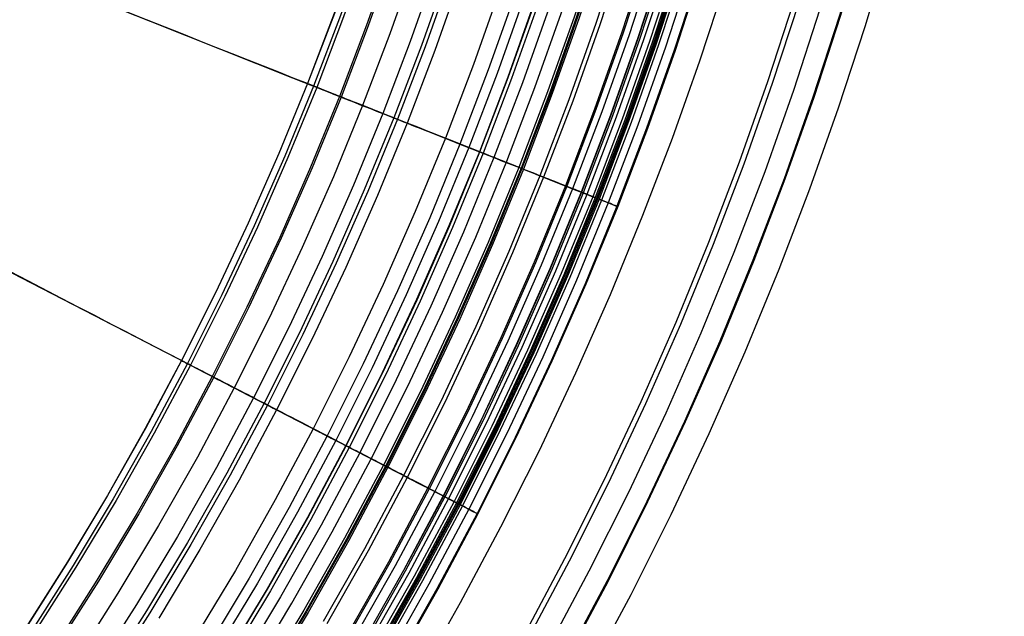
# Model space of a CAD drawing. Header units: millimetres. Extents: x -14 to 488, y -50 to 50.
# Tile 144 of 256: x 324 to 334, y -17 to -11. Entities that reach past the tile are written whole.
import ezdxf

# ---------------------------------------------------------------- set-up
doc = ezdxf.new("R2010")
doc.units = ezdxf.units.MM
doc.header["$MEASUREMENT"] = 0
doc.layers.add('Default', color=7, linetype='Continuous')

msp = doc.modelspace()

# ---------------------------------------------------------------- linework, layer by layer
at = {"layer": 'Default'}
for points in [[(330.767, 0), (330.759, -0.732), (330.734, -1.47), (330.693, -2.214), (330.634, -2.963), (330.557, -3.717), (330.462, -4.475), (330.349, -5.236), (330.217, -6), (330.065, -6.767), (329.895, -7.535), (329.704, -8.304), (329.494, -9.074), (329.264, -9.842), (329.014, -10.61), (328.743, -11.375), (328.452, -12.138), (328.14, -12.897), (327.808, -13.652), (327.456, -14.402), (327.083, -15.146), (326.69, -15.882), (326.277, -16.612), (325.844, -17.333)], [(326.099, -17.479), (326.531, -16.76), (326.945, -16.029), (327.341, -15.289), (327.718, -14.539), (328.075, -13.779), (328.414, -13.011), (328.733, -12.234), (329.02, -11.482), (329.289, -10.722), (329.54, -9.956), (329.772, -9.184), (329.985, -8.407), (330.18, -7.625), (330.355, -6.839), (330.511, -6.048), (330.641, -5.299), (330.754, -4.547), (330.849, -3.793), (330.927, -3.037), (330.988, -2.279), (331.031, -1.52), (331.057, -0.76), (331.066, 0)], [(326.099, -17.479), (326.531, -16.76), (326.945, -16.029), (327.341, -15.289), (327.718, -14.539), (328.075, -13.779), (328.414, -13.011), (328.733, -12.234), (329.02, -11.482), (329.289, -10.722), (329.54, -9.956), (329.772, -9.184), (329.985, -8.407), (330.18, -7.625), (330.355, -6.839), (330.511, -6.048), (330.641, -5.299), (330.754, -4.547), (330.849, -3.793), (330.927, -3.037), (330.988, -2.279), (331.031, -1.52), (331.057, -0.76), (331.066, 0)], [(331.202, 0), (331.194, -0.742), (331.169, -1.489), (331.126, -2.243), (331.067, -3.002), (330.989, -3.766), (330.893, -4.534), (330.778, -5.305), (330.644, -6.079), (330.491, -6.856), (330.318, -7.634), (330.125, -8.414), (329.912, -9.193), (329.679, -9.972), (329.425, -10.75), (329.151, -11.525), (328.856, -12.298), (328.54, -13.067), (328.204, -13.832), (327.847, -14.592), (327.469, -15.345), (327.071, -16.092), (326.653, -16.831), (326.214, -17.561)], [(331.252, 0), (331.244, -0.743), (331.219, -1.492), (331.177, -2.247), (331.117, -3.007), (331.039, -3.771), (330.943, -4.541), (330.828, -5.313), (330.694, -6.089), (330.54, -6.867), (330.367, -7.646), (330.174, -8.426), (329.961, -9.207), (329.727, -9.987), (329.473, -10.766), (329.198, -11.543), (328.903, -12.317), (328.587, -13.087), (328.25, -13.853), (327.893, -14.614), (327.514, -15.368), (327.116, -16.116), (326.697, -16.856), (326.257, -17.588)], [(331.434, 0), (331.426, -0.747), (331.4, -1.5), (331.358, -2.259), (331.298, -3.023), (331.219, -3.792), (331.123, -4.565), (331.007, -5.342), (330.872, -6.122), (330.718, -6.904), (330.544, -7.687), (330.35, -8.472), (330.135, -9.257), (329.9, -10.041), (329.645, -10.824), (329.369, -11.605), (329.072, -12.384), (328.754, -13.158), (328.415, -13.928), (328.056, -14.693), (327.675, -15.452), (327.275, -16.204), (326.853, -16.948)], [(331.73, 0), (331.721, -0.753), (331.696, -1.513), (331.653, -2.279), (331.592, -3.05), (331.513, -3.825), (331.416, -4.605), (331.299, -5.389), (331.163, -6.176), (331.007, -6.964), (330.832, -7.755), (330.636, -8.547), (330.42, -9.338), (330.183, -10.13), (329.925, -10.92), (329.646, -11.707), (329.347, -12.492), (329.026, -13.274), (328.684, -14.051), (328.322, -14.822), (327.938, -15.588), (327.534, -16.346), (327.109, -17.097)], [(331.793, 0), (331.785, -0.755), (331.759, -1.516), (331.716, -2.283), (331.655, -3.055), (331.576, -3.832), (331.478, -4.614), (331.362, -5.399), (331.225, -6.187), (331.069, -6.977), (330.893, -7.77), (330.697, -8.563), (330.48, -9.356), (330.243, -10.149), (329.985, -10.94), (329.706, -11.729), (329.406, -12.516), (329.084, -13.299), (328.742, -14.077), (328.379, -14.85), (327.994, -15.617), (327.589, -16.377), (327.163, -17.129)], [(331.91, 0), (331.902, -0.757), (331.876, -1.521), (331.833, -2.291), (331.772, -3.066), (331.693, -3.846), (331.595, -4.63), (331.478, -5.418), (331.341, -6.208), (331.184, -7.002), (331.008, -7.796), (330.811, -8.592), (330.593, -9.388), (330.355, -10.184), (330.096, -10.978), (329.816, -11.77), (329.515, -12.559), (329.192, -13.345), (328.849, -14.126), (328.484, -14.901), (328.099, -15.671), (327.692, -16.433), (327.265, -17.188)], [(331.951, 0), (331.942, -0.758), (331.917, -1.523), (331.874, -2.293), (331.813, -3.069), (331.733, -3.85), (331.635, -4.635), (331.517, -5.424), (331.38, -6.216), (331.224, -7.01), (331.047, -7.806), (330.85, -8.602), (330.632, -9.399), (330.394, -10.196), (330.134, -10.991), (329.854, -11.784), (329.552, -12.574), (329.23, -13.36), (328.886, -14.142), (328.521, -14.919), (328.135, -15.689), (327.728, -16.453), (327.3, -17.208)], [(332.015, 0), (332.007, -0.76), (331.981, -1.526), (331.938, -2.298), (331.877, -3.075), (331.797, -3.857), (331.699, -4.644), (331.581, -5.434), (331.444, -6.227), (331.287, -7.023), (331.11, -7.82), (330.912, -8.619), (330.694, -9.417), (330.455, -10.215), (330.195, -11.011), (329.914, -11.806), (329.612, -12.598), (329.289, -13.386), (328.944, -14.169), (328.579, -14.947), (328.192, -15.719), (327.784, -16.484), (327.355, -17.241)], [(332.044, 0), (332.036, -0.76), (332.01, -1.527), (331.967, -2.3), (331.906, -3.078), (331.826, -3.861), (331.727, -4.648), (331.61, -5.439), (331.472, -6.233), (331.315, -7.029), (331.138, -7.827), (330.94, -8.626), (330.722, -9.425), (330.483, -10.223), (330.223, -11.021), (329.942, -11.816), (329.639, -12.608), (329.316, -13.397), (328.971, -14.181), (328.605, -14.96), (328.218, -15.732), (327.809, -16.498), (327.38, -17.255)], [(332.058, 0), (332.049, -0.761), (332.024, -1.528), (331.98, -2.301), (331.919, -3.079), (331.839, -3.862), (331.741, -4.65), (331.623, -5.441), (331.486, -6.235), (331.329, -7.032), (331.151, -7.83), (330.953, -8.629), (330.735, -9.429), (330.496, -10.228), (330.236, -11.025), (329.954, -11.821), (329.652, -12.613), (329.328, -13.402), (328.983, -14.187), (328.617, -14.966), (328.23, -15.738), (327.821, -16.504), (327.392, -17.262)], [(332.112, 0), (332.104, -0.762), (332.078, -1.53), (332.035, -2.304), (331.974, -3.084), (331.894, -3.868), (331.795, -4.657), (331.677, -5.45), (331.539, -6.245), (331.382, -7.043), (331.204, -7.843), (331.006, -8.643), (330.788, -9.444), (330.548, -10.244), (330.287, -11.043), (330.006, -11.839), (329.703, -12.633), (329.378, -13.424), (329.033, -14.209), (328.666, -14.989), (328.278, -15.763), (327.869, -16.53), (327.439, -17.29)], [(332.29, 0), (332.282, -0.766), (332.256, -1.538), (332.212, -2.316), (332.151, -3.1), (332.07, -3.888), (331.971, -4.681), (331.852, -5.478), (331.714, -6.277), (331.556, -7.079), (331.377, -7.883), (331.178, -8.688), (330.958, -9.493), (330.718, -10.297), (330.456, -11.1), (330.172, -11.901), (329.868, -12.699), (329.542, -13.493), (329.195, -14.283), (328.826, -15.067), (328.436, -15.845), (328.025, -16.616), (327.593, -17.379)], [(327.827, -17.516), (328.259, -16.753), (328.673, -15.979), (329.066, -15.195), (329.44, -14.401), (329.794, -13.598), (330.127, -12.787), (330.428, -12), (330.709, -11.206), (330.971, -10.405), (331.214, -9.599), (331.436, -8.787), (331.64, -7.969), (331.823, -7.147), (331.986, -6.321), (332.122, -5.538), (332.24, -4.752), (332.339, -3.964), (332.421, -3.174), (332.484, -2.382), (332.53, -1.589), (332.557, -0.794), (332.566, 0)], [(327.827, -17.516), (328.259, -16.753), (328.673, -15.979), (329.066, -15.195), (329.44, -14.401), (329.794, -13.598), (330.127, -12.787), (330.428, -12), (330.709, -11.206), (330.971, -10.405), (331.214, -9.599), (331.436, -8.787), (331.64, -7.969), (331.823, -7.147), (331.986, -6.321), (332.122, -5.538), (332.24, -4.752), (332.339, -3.964), (332.421, -3.174), (332.484, -2.382), (332.53, -1.589), (332.557, -0.794), (332.566, 0)], [(333.291, 0), (333.283, -0.788), (333.256, -1.583), (333.211, -2.383), (333.148, -3.19), (333.065, -4.001), (332.963, -4.817), (332.841, -5.637), (332.699, -6.46), (332.536, -7.285), (332.352, -8.112), (332.147, -8.94), (331.921, -9.768), (331.673, -10.596), (331.404, -11.422), (331.112, -12.246), (330.799, -13.067), (330.464, -13.885), (330.106, -14.697), (329.727, -15.504), (329.325, -16.305), (328.902, -17.098)], [(333.343, 0), (333.334, -0.789), (333.307, -1.585), (333.263, -2.387), (333.199, -3.194), (333.116, -4.007), (333.014, -4.824), (332.892, -5.645), (332.749, -6.469), (332.586, -7.295), (332.402, -8.124), (332.197, -8.953), (331.97, -9.782), (331.722, -10.611), (331.452, -11.439), (331.16, -12.264), (330.847, -13.086), (330.511, -13.905), (330.153, -14.719), (329.773, -15.527), (329.371, -16.329), (328.947, -17.123)], [(333.57, 0), (333.562, -0.794), (333.535, -1.595), (333.49, -2.402), (333.426, -3.215), (333.342, -4.033), (333.24, -4.855), (333.117, -5.681), (332.973, -6.51), (332.809, -7.342), (332.624, -8.176), (332.417, -9.01), (332.189, -9.845), (331.94, -10.679), (331.668, -11.512), (331.374, -12.342), (331.058, -13.17), (330.72, -13.994), (330.36, -14.813), (329.978, -15.626), (329.573, -16.433), (329.147, -17.233)], [(333.781, 0), (333.772, -0.799), (333.745, -1.604), (333.7, -2.416), (333.635, -3.234), (333.552, -4.056), (333.448, -4.884), (333.324, -5.715), (333.18, -6.549), (333.015, -7.385), (332.829, -8.224), (332.621, -9.063), (332.392, -9.903), (332.14, -10.742), (331.867, -11.58), (331.572, -12.415), (331.254, -13.248), (330.914, -14.076), (330.552, -14.9), (330.167, -15.718), (329.76, -16.53), (329.331, -17.334)], [(333.79, 0), (333.781, -0.799), (333.754, -1.605), (333.709, -2.417), (333.645, -3.235), (333.561, -4.058), (333.457, -4.885), (333.333, -5.716), (333.189, -6.55), (333.024, -7.387), (332.838, -8.226), (332.63, -9.066), (332.401, -9.905), (332.149, -10.745), (331.876, -11.583), (331.58, -12.418), (331.263, -13.251), (330.923, -14.08), (330.56, -14.904), (330.175, -15.722), (329.769, -16.534), (329.34, -17.339)], [(329.97, 0), (329.962, -0.714), (329.938, -1.435), (329.898, -2.16), (329.84, -2.891), (329.765, -3.627), (329.673, -4.367), (329.562, -5.11), (329.433, -5.855), (329.286, -6.603), (329.119, -7.353), (328.933, -8.104), (328.728, -8.854), (328.504, -9.605), (328.259, -10.354), (327.995, -11.101), (327.711, -11.845), (327.407, -12.586), (327.083, -13.322), (326.739, -14.054), (326.375, -14.78), (325.992, -15.499), (325.589, -16.21), (325.167, -16.914)], [(330.392, 0), (330.384, -0.724), (330.359, -1.453), (330.318, -2.189), (330.26, -2.929), (330.184, -3.674), (330.09, -4.424), (329.978, -5.176), (329.847, -5.932), (329.698, -6.69), (329.529, -7.449), (329.341, -8.21), (329.133, -8.97), (328.906, -9.73), (328.658, -10.489), (328.39, -11.246), (328.103, -12), (327.795, -12.75), (327.466, -13.497), (327.118, -14.238), (326.75, -14.973), (326.361, -15.702), (325.953, -16.423), (325.525, -17.135)], [(330.552, 0), (330.544, -0.727), (330.52, -1.46), (330.478, -2.2), (330.42, -2.944), (330.344, -3.693), (330.249, -4.446), (330.137, -5.202), (330.005, -5.961), (329.855, -6.723), (329.686, -7.486), (329.497, -8.25), (329.288, -9.014), (329.059, -9.778), (328.81, -10.541), (328.541, -11.301), (328.252, -12.059), (327.943, -12.813), (327.613, -13.563), (327.263, -14.308), (326.892, -15.047), (326.502, -15.779), (326.092, -16.504), (325.662, -17.22)], [(330.652, 0), (330.644, -0.729), (330.619, -1.465), (330.578, -2.206), (330.519, -2.953), (330.442, -3.704), (330.348, -4.459), (330.235, -5.218), (330.103, -5.979), (329.952, -6.743), (329.782, -7.509), (329.593, -8.275), (329.383, -9.042), (329.154, -9.808), (328.904, -10.573), (328.635, -11.336), (328.344, -12.096), (328.034, -12.852), (327.703, -13.604), (327.352, -14.351), (326.981, -15.093), (326.589, -15.827), (326.178, -16.554), (325.746, -17.272)], [(325.849, -17.336), (326.282, -16.615), (326.695, -15.885), (327.088, -15.148), (327.461, -14.404), (327.814, -13.655), (328.146, -12.9), (328.457, -12.14), (328.748, -11.377), (329.019, -10.612), (329.27, -9.844), (329.5, -9.075), (329.71, -8.306), (329.9, -7.536), (330.071, -6.768), (330.222, -6.001), (330.354, -5.237), (330.468, -4.475), (330.563, -3.717), (330.639, -2.964), (330.698, -2.214), (330.74, -1.47), (330.765, -0.732), (330.773, 0)], [(330.807, 0), (330.799, -0.733), (330.774, -1.472), (330.733, -2.217), (330.674, -2.967), (330.597, -3.721), (330.502, -4.48), (330.388, -5.242), (330.256, -6.008), (330.105, -6.775), (329.934, -7.544), (329.743, -8.314), (329.533, -9.085), (329.302, -9.854), (329.052, -10.623), (328.781, -11.389), (328.489, -12.153), (328.177, -12.913), (327.845, -13.669), (327.492, -14.419), (327.119, -15.164), (326.725, -15.902), (326.312, -16.632), (325.879, -17.354)], [(330.928, 0), (330.92, -0.735), (330.895, -1.477), (330.853, -2.225), (330.794, -2.977), (330.717, -3.735), (330.621, -4.496), (330.507, -5.262), (330.375, -6.03), (330.223, -6.8), (330.051, -7.572), (329.86, -8.345), (329.649, -9.118), (329.417, -9.89), (329.166, -10.662), (328.894, -11.431), (328.601, -12.197), (328.288, -12.96), (327.955, -13.719), (327.6, -14.472), (327.226, -15.219), (326.831, -15.96), (326.416, -16.693), (325.981, -17.417)], [(331.225, 0), (331.217, -0.742), (331.192, -1.49), (331.15, -2.245), (331.09, -3.004), (331.012, -3.768), (330.916, -4.537), (330.801, -5.309), (330.667, -6.084), (330.514, -6.861), (330.341, -7.64), (330.148, -8.42), (329.935, -9.2), (329.701, -9.979), (329.447, -10.757), (329.173, -11.533), (328.878, -12.307), (328.562, -13.077), (328.225, -13.842), (327.868, -14.602), (327.49, -15.356), (327.092, -16.103), (326.673, -16.843), (326.234, -17.574)], [(331.236, 0), (331.228, -0.742), (331.203, -1.491), (331.161, -2.245), (331.101, -3.005), (331.023, -3.77), (330.927, -4.538), (330.812, -5.311), (330.678, -6.086), (330.524, -6.863), (330.351, -7.642), (330.158, -8.422), (329.945, -9.203), (329.712, -9.982), (329.458, -10.761), (329.183, -11.537), (328.888, -12.311), (328.572, -13.081), (328.235, -13.846), (327.878, -14.607), (327.5, -15.361), (327.101, -16.108), (326.682, -16.848), (326.243, -17.579)], [(331.434, 0), (331.426, -0.747), (331.401, -1.5), (331.358, -2.259), (331.298, -3.023), (331.22, -3.792), (331.123, -4.565), (331.007, -5.342), (330.872, -6.122), (330.718, -6.904), (330.544, -7.688), (330.35, -8.472), (330.135, -9.257), (329.901, -10.041), (329.645, -10.824), (329.369, -11.606), (329.072, -12.384), (328.754, -13.158), (328.415, -13.928), (328.056, -14.693), (327.676, -15.452), (327.275, -16.204), (326.853, -16.948)], [(331.475, 0), (331.467, -0.748), (331.442, -1.502), (331.399, -2.261), (331.339, -3.027), (331.261, -3.797), (331.164, -4.571), (331.048, -5.349), (330.913, -6.129), (330.758, -6.912), (330.584, -7.697), (330.39, -8.483), (330.175, -9.268), (329.94, -10.054), (329.684, -10.838), (329.408, -11.62), (329.11, -12.399), (328.792, -13.174), (328.453, -13.945), (328.093, -14.711), (327.712, -15.471), (327.311, -16.224), (326.889, -16.969)], [(331.714, 0), (331.705, -0.753), (331.68, -1.512), (331.637, -2.277), (331.577, -3.048), (331.498, -3.823), (331.4, -4.603), (331.283, -5.386), (331.148, -6.173), (330.992, -6.961), (330.816, -7.751), (330.621, -8.543), (330.404, -9.334), (330.168, -10.125), (329.91, -10.915), (329.632, -11.702), (329.332, -12.487), (329.012, -13.268), (328.67, -14.044), (328.308, -14.815), (327.924, -15.58), (327.52, -16.338), (327.095, -17.089)], [(331.889, 0), (331.88, -0.757), (331.855, -1.52), (331.812, -2.289), (331.751, -3.064), (331.671, -3.843), (331.573, -4.627), (331.456, -5.414), (331.319, -6.204), (331.163, -6.997), (330.986, -7.791), (330.79, -8.587), (330.572, -9.382), (330.334, -10.177), (330.075, -10.971), (329.796, -11.762), (329.495, -12.551), (329.172, -13.336), (328.829, -14.116), (328.465, -14.892), (328.079, -15.661), (327.673, -16.423), (327.246, -17.177)], [(331.892, 0), (331.884, -0.757), (331.859, -1.52), (331.816, -2.289), (331.755, -3.064), (331.675, -3.844), (331.577, -4.627), (331.46, -5.415), (331.323, -6.205), (331.167, -6.998), (330.99, -7.792), (330.793, -8.588), (330.576, -9.383), (330.338, -10.178), (330.079, -10.972), (329.799, -11.764), (329.498, -12.552), (329.176, -13.338), (328.833, -14.118), (328.468, -14.893), (328.083, -15.662), (327.676, -16.425), (327.249, -17.179)], [(332.071, 0), (332.062, -0.761), (332.037, -1.528), (331.994, -2.301), (331.932, -3.08), (331.852, -3.864), (331.754, -4.652), (331.636, -5.443), (331.499, -6.238), (331.341, -7.034), (331.164, -7.833), (330.966, -8.633), (330.748, -9.432), (330.508, -10.231), (330.248, -11.029), (329.967, -11.825), (329.664, -12.618), (329.34, -13.407), (328.995, -14.192), (328.629, -14.971), (328.241, -15.744), (327.833, -16.51), (327.404, -17.269)], [(332.085, 0), (332.076, -0.761), (332.051, -1.529), (332.007, -2.302), (331.946, -3.081), (331.866, -3.865), (331.768, -4.653), (331.65, -5.445), (331.512, -6.24), (331.355, -7.037), (331.178, -7.836), (330.98, -8.636), (330.761, -9.436), (330.522, -10.236), (330.261, -11.034), (329.98, -11.83), (329.677, -12.623), (329.353, -13.413), (329.008, -14.198), (328.641, -14.977), (328.254, -15.751), (327.845, -16.517), (327.416, -17.276)], [(332.186, 0), (332.178, -0.763), (332.152, -1.533), (332.108, -2.309), (332.047, -3.091), (331.967, -3.877), (331.868, -4.667), (331.75, -5.461), (331.612, -6.259), (331.454, -7.058), (331.276, -7.859), (331.078, -8.662), (330.858, -9.464), (330.618, -10.266), (330.357, -11.066), (330.075, -11.865), (329.771, -12.66), (329.446, -13.452), (329.1, -14.24), (328.732, -15.022), (328.344, -15.797), (327.934, -16.566), (327.503, -17.327)], [(332.281, 0), (332.272, -0.766), (332.247, -1.538), (332.203, -2.316), (332.141, -3.099), (332.061, -3.887), (331.962, -4.68), (331.843, -5.476), (331.705, -6.276), (331.547, -7.078), (331.368, -7.881), (331.169, -8.685), (330.95, -9.49), (330.709, -10.294), (330.447, -11.097), (330.164, -11.898), (329.859, -12.695), (329.534, -13.489), (329.186, -14.279), (328.818, -15.063), (328.428, -15.841), (328.017, -16.612), (327.585, -17.374)], [(328.674, -3.503), (328.585, -4.218), (328.478, -4.935), (328.354, -5.656), (328.211, -6.378), (328.05, -7.102), (327.871, -7.827), (327.673, -8.552), (327.456, -9.277), (327.22, -10), (326.965, -10.722), (326.69, -11.441), (326.397, -12.156), (326.084, -12.868), (325.752, -13.574), (325.4, -14.275), (325.03, -14.97), (324.641, -15.657), (324.233, -16.337), (323.806, -17.008)], [(328.676, -3.503), (328.587, -4.218), (328.48, -4.935), (328.355, -5.656), (328.213, -6.379), (328.052, -7.103), (327.873, -7.828), (327.674, -8.553), (327.457, -9.277), (327.221, -10.001), (326.966, -10.722), (326.692, -11.441), (326.398, -12.157), (326.085, -12.869), (325.753, -13.575), (325.402, -14.276), (325.031, -14.971), (324.642, -15.658), (324.234, -16.338), (323.808, -17.009)], [(328.743, -3.511), (328.653, -4.227), (328.546, -4.946), (328.421, -5.668), (328.278, -6.392), (328.117, -7.118), (327.937, -7.844), (327.739, -8.571), (327.521, -9.297), (327.285, -10.022), (327.029, -10.745), (326.754, -11.466), (326.46, -12.183), (326.146, -12.896), (325.813, -13.604), (325.461, -14.307), (325.09, -15.003), (324.7, -15.692), (324.291, -16.373), (323.863, -17.045)], [(328.777, -3.515), (328.687, -4.232), (328.58, -4.952), (328.455, -5.674), (328.312, -6.399), (328.151, -7.126), (327.971, -7.853), (327.772, -8.581), (327.554, -9.308), (327.317, -10.033), (327.061, -10.757), (326.786, -11.479), (326.491, -12.197), (326.178, -12.91), (325.844, -13.619), (325.492, -14.323), (325.12, -15.02), (324.73, -15.709), (324.32, -16.391), (323.892, -17.064)], [(329.027, -3.543), (328.936, -4.266), (328.828, -4.992), (328.702, -5.72), (328.558, -6.451), (328.395, -7.183), (328.214, -7.916), (328.014, -8.65), (327.794, -9.383), (327.556, -10.114), (327.297, -10.844), (327.02, -11.571), (326.723, -12.295), (326.407, -13.015), (326.071, -13.729), (325.715, -14.438), (325.341, -15.141), (324.947, -15.836), (324.534, -16.523), (324.103, -17.202)], [(329.044, -3.545), (328.954, -4.268), (328.846, -4.994), (328.72, -5.723), (328.575, -6.455), (328.413, -7.187), (328.231, -7.921), (328.031, -8.655), (327.811, -9.388), (327.572, -10.12), (327.314, -10.85), (327.036, -11.578), (326.739, -12.302), (326.423, -13.022), (326.086, -13.737), (325.731, -14.446), (325.356, -15.149), (324.962, -15.845), (324.549, -16.533), (324.118, -17.212)], [(329.278, -3.572), (329.187, -4.3), (329.078, -5.032), (328.951, -5.766), (328.806, -6.503), (328.642, -7.241), (328.459, -7.98), (328.257, -8.719), (328.036, -9.458), (327.795, -10.196), (327.535, -10.932), (327.255, -11.665), (326.956, -12.394), (326.637, -13.119), (326.298, -13.84), (325.94, -14.555), (325.563, -15.263), (325.166, -15.964), (324.75, -16.656), (324.315, -17.341)], [(329.5, -3.597), (329.408, -4.33), (329.298, -5.067), (329.17, -5.807), (329.024, -6.549), (328.859, -7.292), (328.674, -8.036), (328.471, -8.781), (328.248, -9.525), (328.006, -10.267), (327.744, -11.008), (327.462, -11.746), (327.161, -12.481), (326.84, -13.212), (326.499, -13.937), (326.138, -14.657), (325.758, -15.37), (325.358, -16.076), (324.939, -16.773), (324.501, -17.462)], [(329.62, -3.611), (329.528, -4.347), (329.418, -5.086), (329.29, -5.829), (329.143, -6.573), (328.977, -7.32), (328.792, -8.067), (328.588, -8.814), (328.364, -9.561), (328.121, -10.307), (327.858, -11.05), (327.575, -11.791), (327.273, -12.529), (326.95, -13.262), (326.608, -13.99), (326.246, -14.713), (325.864, -15.428), (325.463, -16.137), (325.042, -16.837), (324.603, -17.529)], [(329.66, -3.615), (329.568, -4.352), (329.457, -5.093), (329.329, -5.836), (329.182, -6.582), (329.016, -7.329), (328.831, -8.077), (328.626, -8.825), (328.402, -9.573), (328.159, -10.319), (327.895, -11.064), (327.612, -11.806), (327.309, -12.544), (326.986, -13.278), (326.644, -14.008), (326.281, -14.731), (325.899, -15.448), (325.497, -16.157), (325.076, -16.858), (324.636, -17.551)], [(329.573, -17.476), (330.005, -16.669), (330.415, -15.851), (330.805, -15.023), (331.174, -14.185), (331.522, -13.339), (331.835, -12.518), (332.129, -11.69), (332.402, -10.855), (332.655, -10.013), (332.888, -9.166), (333.1, -8.313), (333.291, -7.456), (333.461, -6.594), (333.603, -5.777), (333.726, -4.958), (333.829, -4.135)]]:
    msp.add_lwpolyline(points, dxfattribs=at)
at = {"layer": 'Default', "extrusion": (-0.067679, 0.067679, 0.995409)}
msp.add_lwpolyline([(-226.502, 254.427), (-226.502, 256.049)], dxfattribs=at)
at = {"layer": 'Default', "extrusion": (-0.060327, 0.074307, 0.995409)}
msp.add_lwpolyline([(-249.389, 230.551), (-249.389, 232.177)], dxfattribs=at)
at = {"layer": 'Default', "extrusion": (0.368099, 0.929787, 0)}
for points in [[(-310.155, 24.755), (-310.155, 24.722), (-310.156, 24.688), (-310.158, 24.655), (-310.161, 24.621), (-310.164, 24.586), (-310.169, 24.552), (-310.174, 24.517), (-310.18, 24.482), (-310.187, 24.448), (-310.194, 24.413), (-310.203, 24.378), (-310.213, 24.343), (-310.223, 24.308), (-310.234, 24.273), (-310.247, 24.238), (-310.26, 24.203), (-310.274, 24.169), (-310.289, 24.134), (-310.305, 24.1), (-310.322, 24.066), (-310.34, 24.033), (-310.359, 24), (-310.379, 23.967), (-310.399, 23.935), (-310.421, 23.903), (-310.443, 23.871), (-310.466, 23.84), (-310.49, 23.81), (-310.515, 23.78), (-310.541, 23.751), (-310.567, 23.722), (-310.594, 23.695), (-310.622, 23.668), (-310.65, 23.641), (-310.679, 23.616), (-310.709, 23.591), (-310.74, 23.567), (-310.77, 23.544), (-310.802, 23.521), (-310.834, 23.5), (-310.866, 23.479), (-310.899, 23.46), (-310.932, 23.441), (-310.966, 23.423), (-311, 23.406), (-311.034, 23.39), (-311.068, 23.375), (-311.102, 23.361), (-311.137, 23.347), (-311.172, 23.335), (-311.207, 23.324), (-311.242, 23.313), (-311.277, 23.304), (-311.312, 23.295), (-311.347, 23.287), (-311.382, 23.28), (-311.416, 23.274), (-311.451, 23.269), (-311.486, 23.265), (-311.52, 23.261), (-311.554, 23.259), (-311.588, 23.257), (-311.621, 23.256), (-311.655, 23.255), (-311.688, 23.256), (-311.721, 23.257), (-311.755, 23.259), (-311.789, 23.261), (-311.824, 23.265), (-311.858, 23.269), (-311.893, 23.274), (-311.928, 23.28), (-311.962, 23.287), (-311.997, 23.295), (-312.032, 23.304), (-312.067, 23.313), (-312.102, 23.324), (-312.137, 23.335), (-312.172, 23.347), (-312.207, 23.361), (-312.241, 23.375), (-312.276, 23.39), (-312.31, 23.406), (-312.344, 23.423), (-312.377, 23.441), (-312.41, 23.46), (-312.443, 23.479), (-312.475, 23.5), (-312.507, 23.521), (-312.539, 23.544), (-312.57, 23.567), (-312.6, 23.591), (-312.63, 23.616), (-312.659, 23.641), (-312.687, 23.668), (-312.715, 23.695), (-312.742, 23.722), (-312.769, 23.751), (-312.794, 23.78), (-312.819, 23.81), (-312.843, 23.84), (-312.866, 23.871), (-312.889, 23.903), (-312.91, 23.935), (-312.931, 23.967), (-312.95, 24), (-312.969, 24.033), (-312.987, 24.066), (-313.004, 24.1), (-313.02, 24.134), (-313.035, 24.169), (-313.049, 24.203), (-313.063, 24.238), (-313.075, 24.273), (-313.086, 24.308), (-313.097, 24.343), (-313.106, 24.378), (-313.115, 24.413), (-313.123, 24.448), (-313.13, 24.482), (-313.136, 24.517), (-313.141, 24.552), (-313.145, 24.586), (-313.149, 24.621), (-313.151, 24.655), (-313.153, 24.688), (-313.154, 24.722), (-313.155, 24.755)], [(-313.155, 24.755), (-313.154, 24.789), (-313.153, 24.822), (-313.151, 24.856), (-313.149, 24.89), (-313.145, 24.924), (-313.141, 24.959), (-313.136, 24.994), (-313.13, 25.028), (-313.123, 25.063), (-313.115, 25.098), (-313.106, 25.133), (-313.097, 25.168), (-313.086, 25.203), (-313.075, 25.238), (-313.063, 25.273), (-313.049, 25.307), (-313.035, 25.342), (-313.02, 25.376), (-313.004, 25.41), (-312.987, 25.444), (-312.969, 25.478), (-312.95, 25.511), (-312.931, 25.544), (-312.91, 25.576), (-312.889, 25.608), (-312.866, 25.64), (-312.843, 25.67), (-312.819, 25.701), (-312.794, 25.731), (-312.769, 25.76), (-312.742, 25.788), (-312.715, 25.816), (-312.687, 25.843), (-312.659, 25.869), (-312.63, 25.895), (-312.6, 25.92), (-312.57, 25.944), (-312.539, 25.967), (-312.507, 25.989), (-312.475, 26.011), (-312.443, 26.031), (-312.41, 26.051), (-312.377, 26.07), (-312.344, 26.088), (-312.31, 26.105), (-312.276, 26.121), (-312.241, 26.136), (-312.207, 26.15), (-312.172, 26.163), (-312.137, 26.176), (-312.102, 26.187), (-312.067, 26.197), (-312.032, 26.207), (-311.997, 26.216), (-311.962, 26.223), (-311.928, 26.23), (-311.893, 26.236), (-311.858, 26.241), (-311.824, 26.246), (-311.789, 26.249), (-311.755, 26.252), (-311.721, 26.254), (-311.688, 26.255), (-311.655, 26.255), (-311.621, 26.255), (-311.588, 26.254), (-311.554, 26.252), (-311.52, 26.249), (-311.486, 26.246), (-311.451, 26.241), (-311.416, 26.236), (-311.382, 26.23), (-311.347, 26.223), (-311.312, 26.216), (-311.277, 26.207), (-311.242, 26.197), (-311.207, 26.187), (-311.172, 26.176), (-311.137, 26.163), (-311.102, 26.15), (-311.068, 26.136), (-311.034, 26.121), (-311, 26.105), (-310.966, 26.088), (-310.932, 26.07), (-310.899, 26.051), (-310.866, 26.031), (-310.834, 26.011), (-310.802, 25.989), (-310.77, 25.967), (-310.74, 25.944), (-310.709, 25.92), (-310.679, 25.895), (-310.65, 25.869), (-310.622, 25.843), (-310.594, 25.816), (-310.567, 25.788), (-310.541, 25.76), (-310.515, 25.731), (-310.49, 25.701), (-310.466, 25.67), (-310.443, 25.64), (-310.421, 25.608), (-310.399, 25.576), (-310.379, 25.544), (-310.359, 25.511), (-310.34, 25.478), (-310.322, 25.444), (-310.305, 25.41), (-310.289, 25.376), (-310.274, 25.342), (-310.26, 25.307), (-310.247, 25.273), (-310.234, 25.238), (-310.223, 25.203), (-310.213, 25.168), (-310.203, 25.133), (-310.194, 25.098), (-310.187, 25.063), (-310.18, 25.028), (-310.174, 24.994), (-310.169, 24.959), (-310.164, 24.924), (-310.161, 24.89), (-310.158, 24.856), (-310.156, 24.822), (-310.155, 24.789), (-310.155, 24.755)]]:
    msp.add_lwpolyline(points, dxfattribs=at)
at = {"layer": 'Default', "extrusion": (-0.052375, 0.080111, 0.995409)}
msp.add_lwpolyline([(-271.062, 205.617), (-271.062, 207.256)], dxfattribs=at)
at = {"layer": 'Default', "extrusion": (0.035231, 0.088992, 0.995409)}
msp.add_lwpolyline([(-310.972, -92.433), (-310.972, -90.742)], dxfattribs=at)
at = {"layer": 'Default'}
for points in [[(320.717, -9.076, 111.032), (325.078, -10.803, 84.245), (326.539, -11.381, 73.662), (327.612, -11.806, 64.694), (328.373, -12.107, 57.071), (328.878, -12.307, 50.699), (329.406, -12.516, 40.888), (329.664, -12.618, 33.319), (329.687, -12.627, 31.517), (329.677, -12.623, 30.987), (329.667, -12.619, 30.737), (329.654, -12.614, 30.496), (329.637, -12.607, 30.267), (329.616, -12.599, 30.049), (329.592, -12.589, 29.842), (329.563, -12.578, 29.647), (329.548, -12.572, 29.554), (329.531, -12.565, 29.464), (329.513, -12.558, 29.377), (329.495, -12.551, 29.293), (329.475, -12.543, 29.212), (329.454, -12.535, 29.133), (329.432, -12.526, 29.056), (329.408, -12.517, 28.981), (329.384, -12.507, 28.907), (329.359, -12.497, 28.836), (329.333, -12.487, 28.766), (329.307, -12.477, 28.698), (329.279, -12.466, 28.633), (329.251, -12.455, 28.569), (329.223, -12.443, 28.508), (329.193, -12.432, 28.448), (329.164, -12.42, 28.391), (329.133, -12.408, 28.335), (329.103, -12.396, 28.282), (329.072, -12.384, 28.231), (329.041, -12.371, 28.182), (329.009, -12.359, 28.135), (328.978, -12.346, 28.09), (328.946, -12.334, 28.047), (328.915, -12.322, 28.007), (328.884, -12.309, 27.968), (328.853, -12.297, 27.932), (328.822, -12.285, 27.898), (328.792, -12.273, 27.866), (328.763, -12.261, 27.837), (328.734, -12.25, 27.809), (328.705, -12.239, 27.783), (328.678, -12.228, 27.76), (328.651, -12.217, 27.739), (328.626, -12.207, 27.72), (328.613, -12.202, 27.711), (328.581, -12.189, 27.69), (328.563, -12.182, 27.679), (328.555, -12.179, 27.674), (328.547, -12.176, 27.669), (328.54, -12.173, 27.665), (328.532, -12.17, 27.662), (328.525, -12.167, 27.658), (328.517, -12.164, 27.654), (328.509, -12.161, 27.651), (328.5, -12.157, 27.647), (328.481, -12.15, 27.64), (328.457, -12.14, 27.632)], [(328.457, -12.14, 27.632), (328.395, -12.116, 27.611), (328.334, -12.091, 27.588), (328.273, -12.067, 27.564), (328.213, -12.044, 27.538), (328.154, -12.02, 27.509), (328.096, -11.997, 27.479), (328.039, -11.975, 27.448), (327.982, -11.952, 27.415), (327.927, -11.931, 27.38), (327.873, -11.909, 27.344), (327.82, -11.888, 27.307), (327.769, -11.868, 27.268), (327.718, -11.848, 27.228), (327.669, -11.828, 27.187), (327.622, -11.81, 27.145), (327.575, -11.791, 27.102), (327.53, -11.773, 27.057), (327.487, -11.756, 27.012), (327.445, -11.74, 26.966), (327.404, -11.723, 26.919), (327.365, -11.708, 26.872), (327.327, -11.693, 26.824), (327.291, -11.678, 26.775), (327.255, -11.665, 26.726), (327.222, -11.651, 26.676), (327.189, -11.638, 26.626), (327.158, -11.626, 26.575), (327.128, -11.614, 26.524), (327.099, -11.603, 26.473), (327.072, -11.592, 26.422), (327.045, -11.581, 26.371), (327.02, -11.571, 26.319), (326.996, -11.562, 26.267), (326.973, -11.553, 26.215), (326.951, -11.544, 26.163), (326.93, -11.536, 26.111), (326.91, -11.528, 26.059), (326.892, -11.52, 26.006), (326.874, -11.513, 25.954), (326.857, -11.507, 25.902), (326.826, -11.495, 25.797), (326.799, -11.484, 25.692), (326.775, -11.474, 25.587), (326.754, -11.466, 25.482), (326.736, -11.459, 25.377), (326.721, -11.453, 25.273), (326.71, -11.448, 25.168), (326.7, -11.445, 25.064), (326.694, -11.442, 24.96), (326.69, -11.441, 24.856), (326.689, -11.44, 24.753), (326.69, -11.441, 24.649), (326.694, -11.442, 24.546), (326.7, -11.445, 24.443), (326.708, -11.448, 24.34), (326.719, -11.452, 24.237), (326.732, -11.457, 24.135), (326.748, -11.464, 24.033), (326.766, -11.471, 23.931), (326.786, -11.479, 23.83), (326.809, -11.488, 23.728), (326.834, -11.498, 23.627), (326.861, -11.508, 23.527), (326.891, -11.52, 23.427), (326.924, -11.533, 23.327), (326.959, -11.547, 23.228), (326.996, -11.562, 23.13), (327.036, -11.578, 23.031), (327.079, -11.595, 22.934), (327.125, -11.613, 22.837), (327.174, -11.632, 22.741), (327.225, -11.653, 22.646), (327.28, -11.674, 22.552), (327.337, -11.697, 22.459), (327.398, -11.721, 22.367), (327.462, -11.746, 22.277), (327.53, -11.773, 22.188), (327.601, -11.801, 22.1), (327.638, -11.816, 22.057), (327.675, -11.831, 22.015), (327.714, -11.846, 21.973), (327.753, -11.862, 21.931), (327.794, -11.878, 21.89), (327.835, -11.894, 21.85), (327.877, -11.911, 21.81), (327.921, -11.928, 21.771), (327.965, -11.945, 21.733), (328.01, -11.963, 21.695), (328.056, -11.981, 21.658), (328.12, -12.007, 21.609), (328.137, -12.014, 21.595), (328.155, -12.021, 21.58), (328.173, -12.028, 21.564), (328.192, -12.035, 21.547), (328.211, -12.043, 21.529), (328.252, -12.059, 21.488), (328.296, -12.077, 21.441), (328.344, -12.096, 21.387), (328.396, -12.116, 21.325), (328.452, -12.138, 21.256), (328.509, -12.161, 21.182), (328.565, -12.183, 21.106), (328.62, -12.205, 21.029), (328.673, -12.226, 20.948), (328.727, -12.247, 20.862), (328.78, -12.268, 20.77), (328.834, -12.289, 20.67), (328.888, -12.311, 20.562), (328.943, -12.333, 20.444), (328.998, -12.354, 20.315), (329.054, -12.377, 20.173), (329.11, -12.399, 20.019), (329.166, -12.421, 19.85), (329.222, -12.443, 19.666), (329.278, -12.465, 19.466), (329.332, -12.487, 19.249), (329.385, -12.508, 19.015), (329.437, -12.528, 18.762), (329.487, -12.548, 18.49), (329.536, -12.567, 18.198), (329.581, -12.585, 17.886), (329.625, -12.603, 17.552), (329.703, -12.633, 16.82), (329.767, -12.659, 15.995), (329.816, -12.678, 15.073), (329.847, -12.691, 14.048), (329.868, -12.699, 6.857), (329.866, -12.698, 6.677), (329.862, -12.696, 6.5), (329.854, -12.693, 6.328), (329.843, -12.689, 6.16), (329.83, -12.684, 5.995), (329.813, -12.677, 5.834), (329.793, -12.669, 5.678), (329.771, -12.66, 5.525), (329.746, -12.651, 5.376), (329.718, -12.64, 5.231), (329.688, -12.628, 5.09), (329.655, -12.614, 4.953), (329.619, -12.6, 4.819), (329.581, -12.585, 4.689), (329.541, -12.569, 4.563), (329.498, -12.552, 4.44), (329.453, -12.535, 4.321), (329.406, -12.516, 4.205), (329.356, -12.496, 4.093), (329.304, -12.475, 3.983), (329.249, -12.454, 3.877), (329.193, -12.431, 3.774), (329.133, -12.408, 3.673), (329.072, -12.384, 3.575), (329.008, -12.358, 3.48), (328.942, -12.332, 3.388), (328.873, -12.305, 3.297), (328.802, -12.277, 3.21), (328.728, -12.248, 3.124), (328.651, -12.217, 3.041), (328.572, -12.186, 2.96), (328.489, -12.153, 2.88), (328.404, -12.119, 2.803), (328.315, -12.084, 2.728), (328.223, -12.048, 2.654), (328.128, -12.01, 2.582), (328.029, -11.971, 2.513), (327.927, -11.93, 2.445), (327.821, -11.888, 2.379), (327.711, -11.845, 2.316), (327.598, -11.8, 2.254), (327.48, -11.754, 2.194), (327.359, -11.706, 2.136), (327.234, -11.656, 2.08), (327.104, -11.605, 2.027), (326.971, -11.552, 1.975), (326.834, -11.498, 1.926), (326.692, -11.441, 1.88), (326.546, -11.384, 1.836), (326.396, -11.324, 1.794), (326.241, -11.263, 1.755), (326.083, -11.2, 1.718), (325.92, -11.136, 1.684), (325.753, -11.07, 1.653), (325.581, -11.002, 1.625), (325.406, -10.932, 1.599), (325.042, -10.788, 1.556), (324.662, -10.638, 1.525)], [(319.694, -11.325, 111.032), (323.86, -13.479, 84.245), (325.256, -14.201, 73.662), (326.281, -14.731, 64.694), (327.008, -15.107, 57.071), (327.49, -15.356, 50.699), (327.994, -15.617, 40.888), (328.241, -15.744, 33.319), (328.263, -15.756, 31.517), (328.254, -15.751, 30.987), (328.244, -15.746, 30.737), (328.232, -15.739, 30.496), (328.215, -15.731, 30.267), (328.196, -15.721, 30.049), (328.172, -15.709, 29.842), (328.145, -15.695, 29.647), (328.13, -15.687, 29.554), (328.114, -15.679, 29.464), (328.097, -15.67, 29.377), (328.079, -15.661, 29.293), (328.06, -15.651, 29.212), (328.04, -15.64, 29.133), (328.019, -15.63, 29.056), (327.997, -15.618, 28.981), (327.974, -15.606, 28.907), (327.95, -15.594, 28.836), (327.925, -15.581, 28.766), (327.9, -15.568, 28.698), (327.874, -15.554, 28.633), (327.847, -15.54, 28.569), (327.82, -15.526, 28.508), (327.792, -15.512, 28.448), (327.763, -15.497, 28.391), (327.734, -15.482, 28.335), (327.705, -15.467, 28.282), (327.675, -15.452, 28.231), (327.646, -15.436, 28.182), (327.616, -15.421, 28.135), (327.586, -15.405, 28.09), (327.556, -15.39, 28.047), (327.526, -15.374, 28.007), (327.496, -15.359, 27.968), (327.466, -15.344, 27.932), (327.437, -15.329, 27.898), (327.408, -15.314, 27.866), (327.38, -15.299, 27.837), (327.352, -15.285, 27.809), (327.325, -15.271, 27.783), (327.299, -15.257, 27.76), (327.274, -15.244, 27.739), (327.249, -15.231, 27.72), (327.238, -15.225, 27.711), (327.206, -15.209, 27.69), (327.189, -15.2, 27.679), (327.182, -15.196, 27.674), (327.174, -15.193, 27.669), (327.167, -15.189, 27.665), (327.16, -15.185, 27.662), (327.153, -15.182, 27.658), (327.145, -15.178, 27.654), (327.138, -15.174, 27.651), (327.129, -15.169, 27.647), (327.111, -15.16, 27.64), (327.088, -15.148, 27.632)], [(327.088, -15.148, 27.632), (327.029, -15.117, 27.611), (326.97, -15.087, 27.588), (326.912, -15.057, 27.564), (326.855, -15.028, 27.538), (326.799, -14.998, 27.509), (326.743, -14.97, 27.479), (326.688, -14.941, 27.448), (326.635, -14.914, 27.415), (326.582, -14.886, 27.38), (326.531, -14.86, 27.344), (326.48, -14.834, 27.307), (326.431, -14.808, 27.268), (326.383, -14.783, 27.228), (326.336, -14.759, 27.187), (326.29, -14.735, 27.145), (326.246, -14.713, 27.102), (326.203, -14.69, 27.057), (326.161, -14.669, 27.012), (326.121, -14.648, 26.966), (326.082, -14.628, 26.919), (326.045, -14.609, 26.872), (326.009, -14.59, 26.824), (325.974, -14.572, 26.775), (325.94, -14.555, 26.726), (325.908, -14.538, 26.676), (325.877, -14.522, 26.626), (325.847, -14.506, 26.575), (325.818, -14.492, 26.524), (325.791, -14.477, 26.473), (325.765, -14.464, 26.422), (325.739, -14.451, 26.371), (325.715, -14.438, 26.319), (325.692, -14.426, 26.267), (325.67, -14.415, 26.215), (325.649, -14.404, 26.163), (325.629, -14.394, 26.111), (325.611, -14.384, 26.059), (325.593, -14.375, 26.006), (325.576, -14.366, 25.954), (325.559, -14.358, 25.902), (325.53, -14.342, 25.797), (325.504, -14.329, 25.692), (325.481, -14.317, 25.587), (325.461, -14.307, 25.482), (325.444, -14.298, 25.377), (325.43, -14.291, 25.273), (325.419, -14.285, 25.168), (325.41, -14.28, 25.064), (325.404, -14.277, 24.96), (325.4, -14.275, 24.856), (325.399, -14.275, 24.753), (325.4, -14.275, 24.649), (325.404, -14.277, 24.546), (325.409, -14.28, 24.443), (325.418, -14.284, 24.34), (325.428, -14.29, 24.237), (325.44, -14.296, 24.135), (325.455, -14.304, 24.033), (325.472, -14.313, 23.931), (325.492, -14.323, 23.83), (325.513, -14.334, 23.728), (325.537, -14.346, 23.627), (325.564, -14.36, 23.527), (325.592, -14.375, 23.427), (325.623, -14.391, 23.327), (325.657, -14.408, 23.228), (325.692, -14.426, 23.13), (325.731, -14.446, 23.031), (325.772, -14.468, 22.934), (325.816, -14.49, 22.837), (325.862, -14.514, 22.741), (325.911, -14.54, 22.646), (325.963, -14.566, 22.552), (326.018, -14.595, 22.459), (326.077, -14.625, 22.367), (326.138, -14.657, 22.277), (326.202, -14.69, 22.188), (326.27, -14.725, 22.1), (326.305, -14.743, 22.057), (326.341, -14.762, 22.015), (326.378, -14.781, 21.973), (326.416, -14.801, 21.931), (326.455, -14.821, 21.89), (326.494, -14.841, 21.85), (326.534, -14.862, 21.81), (326.576, -14.883, 21.771), (326.618, -14.905, 21.733), (326.661, -14.927, 21.695), (326.705, -14.95, 21.658), (326.766, -14.981, 21.609), (326.782, -14.99, 21.595), (326.799, -14.999, 21.58), (326.817, -15.008, 21.564), (326.835, -15.017, 21.547), (326.853, -15.027, 21.529), (326.892, -15.047, 21.488), (326.935, -15.069, 21.441), (326.981, -15.093, 21.387), (327.03, -15.118, 21.325), (327.083, -15.146, 21.256), (327.138, -15.174, 21.182), (327.191, -15.201, 21.106), (327.243, -15.228, 21.029), (327.295, -15.255, 20.948), (327.346, -15.281, 20.862), (327.397, -15.308, 20.77), (327.448, -15.334, 20.67), (327.5, -15.361, 20.562), (327.552, -15.388, 20.444), (327.605, -15.415, 20.315), (327.659, -15.443, 20.173), (327.712, -15.471, 20.019), (327.766, -15.499, 19.85), (327.819, -15.526, 19.666), (327.872, -15.553, 19.466), (327.924, -15.58, 19.249), (327.975, -15.607, 19.015), (328.025, -15.632, 18.762), (328.073, -15.657, 18.49), (328.119, -15.681, 18.198), (328.162, -15.704, 17.886), (328.204, -15.725, 17.552), (328.278, -15.763, 16.82), (328.339, -15.795, 15.995), (328.386, -15.819, 15.073), (328.416, -15.835, 14.048), (328.436, -15.845, 6.857), (328.435, -15.844, 6.677), (328.43, -15.842, 6.5), (328.423, -15.838, 6.328), (328.413, -15.833, 6.16), (328.399, -15.826, 5.995), (328.384, -15.818, 5.834), (328.365, -15.808, 5.678), (328.344, -15.797, 5.525), (328.32, -15.785, 5.376), (328.293, -15.771, 5.231), (328.264, -15.756, 5.09), (328.233, -15.74, 4.953), (328.199, -15.722, 4.819), (328.162, -15.704, 4.689), (328.124, -15.684, 4.563), (328.083, -15.662, 4.44), (328.04, -15.64, 4.321), (327.994, -15.617, 4.205), (327.947, -15.592, 4.093), (327.897, -15.566, 3.983), (327.845, -15.539, 3.877), (327.791, -15.511, 3.774), (327.734, -15.482, 3.673), (327.676, -15.452, 3.575), (327.615, -15.42, 3.48), (327.552, -15.388, 3.388), (327.486, -15.354, 3.297), (327.418, -15.319, 3.21), (327.347, -15.282, 3.124), (327.274, -15.244, 3.041), (327.198, -15.205, 2.96), (327.119, -15.164, 2.88), (327.037, -15.122, 2.803), (326.952, -15.078, 2.728), (326.864, -15.032, 2.654), (326.773, -14.985, 2.582), (326.679, -14.937, 2.513), (326.581, -14.886, 2.445), (326.48, -14.834, 2.379), (326.375, -14.78, 2.316), (326.267, -14.724, 2.254), (326.155, -14.666, 2.194), (326.039, -14.606, 2.136), (325.919, -14.544, 2.08), (325.796, -14.48, 2.027), (325.669, -14.414, 1.975), (325.537, -14.346, 1.926), (325.402, -14.276, 1.88), (325.262, -14.204, 1.836), (325.119, -14.13, 1.794), (324.971, -14.054, 1.755), (324.82, -13.975, 1.718), (324.664, -13.895, 1.684), (324.505, -13.812, 1.653), (324.341, -13.728, 1.625), (324.173, -13.641, 1.599), (323.826, -13.461, 1.556), (323.462, -13.273, 1.525)]]:
    msp.add_polyline3d(points, dxfattribs=at)

doc.saveas('drawing.dxf')
